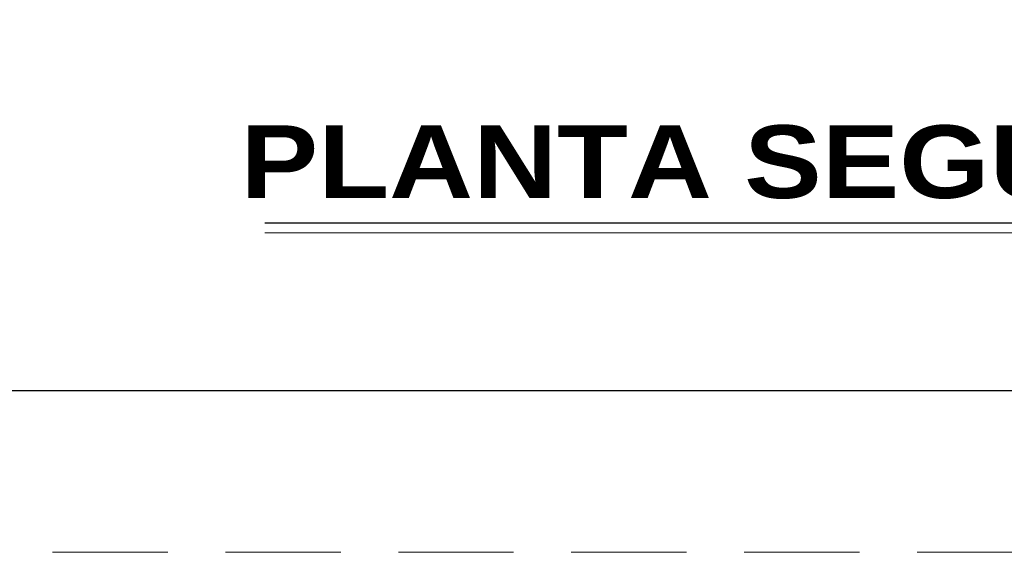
# Model space of a CAD drawing. Header units: metres. Extents: x -13 to 533, y -25 to 219.
# Tile 20 of 99: x 11.24 to 17.65, y -6.64 to -3.17. Entities that reach past the tile are written whole.
import ezdxf
from ezdxf.enums import TextEntityAlignment as Align

# ---------------------------------------------------------------- set-up
doc = ezdxf.new("R2010")
doc.units = ezdxf.units.M
doc.linetypes.add('HIDDEN', pattern=[0.375, 0.25, -0.125])
doc.layers.add('Pluma 0.2', color=252, linetype='Continuous', lineweight=20)
doc.layers.add('Textos', color=7, linetype='Continuous', lineweight=0)
doc.styles.add('ARIAL BLACK', font='txt', dxfattribs={"height": 0.1})

msp = doc.modelspace()

# ---------------------------------------------------------------- linework, layer by layer
at = {"layer": 'Pluma 0.2', "color": 0, "linetype": 'HIDDEN', "lineweight": 5, "ltscale": 3}
msp.add_lwpolyline([(-6.0459, -6.6371), (-6.0459, 23.8629), (36.9541, 23.8629), (36.9541, -6.6371)], close=True, dxfattribs=at)
at = {"layer": 'Pluma 0.2', "color": 0, "lineweight": 30, "ltscale": 0.5}
msp.add_lwpolyline([(-5.0959, 22.9129), (35.9041, 22.9129), (35.9041, -5.5871), (-5.0959, -5.5871)], close=True, dxfattribs=at)
at = {"layer": 'Textos', "color": 3, "lineweight": 30}
msp.add_line((22.1048, -4.4958), (12.8363, -4.4958), dxfattribs=at)
at = {"layer": 'Textos', "color": 0}
msp.add_line((22.1058, -4.5601), (12.8363, -4.5601), dxfattribs=at)

# ---------------------------------------------------------------- texts
at = {"layer": 'Textos', "lineweight": -3, "style": 'ARIAL BLACK'}
msp.add_text('PLANTA SEGUNDO NIVEL', height=0.472806, dxfattribs=at).set_placement((17.4452, -4.3334), align=Align.CENTER)

doc.saveas('drawing.dxf')
